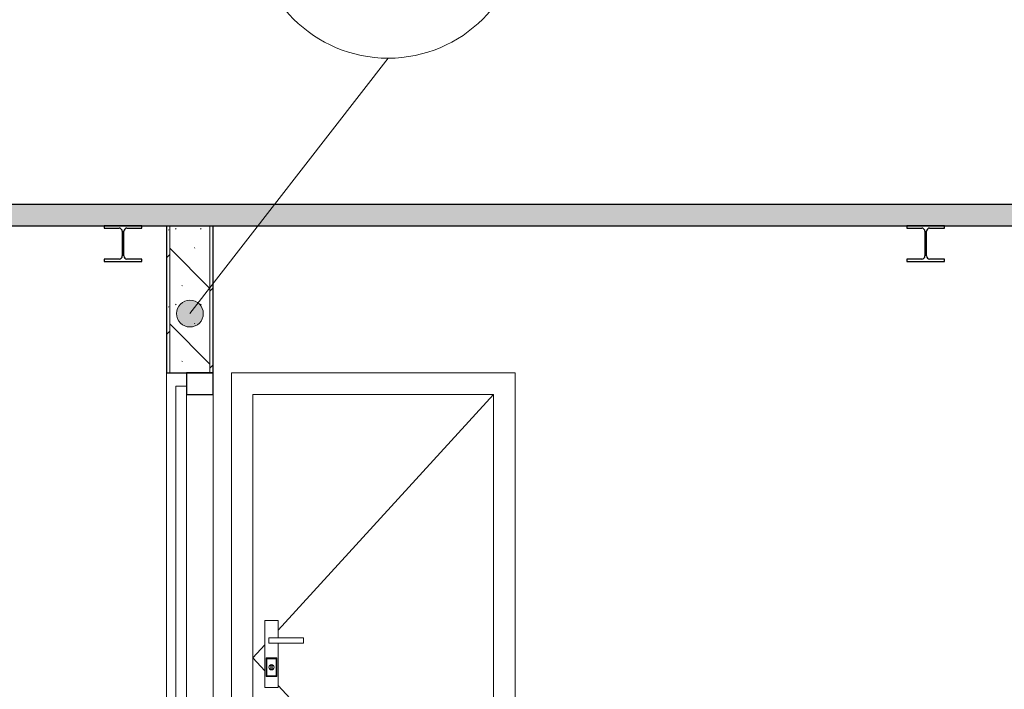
# Model space of a CAD drawing. Header units: millimetres. Extents: x 157133 to 260102, y -21587 to 34582.
# Tile 57 of 65: x 218351 to 222031, y 8868 to 11370. Entities that reach past the tile are written whole.
import ezdxf

# ---------------------------------------------------------------- set-up
doc = ezdxf.new("R2010")
doc.units = ezdxf.units.MM
doc.linetypes.add('Čerchovaná 3mm', pattern=[500, 300, -100, 0, -100])
for name, color, linetype, lineweight in [('CA_DVERE', 7, 'Continuous', 13), ('CA_DVERE18', 8, 'Continuous', 9), ('CA_DVERE25', 7, 'Continuous', 9), ('CA_DVERE_NEVHRA1', 3, 'Čerchovaná 3mm', 13), ('CA_PODLAHA', 1, 'Continuous', 25), ('CA_POHHRA25', 7, 'Continuous', 13), ('CA_PSVBUB', 3, 'Continuous', 9), ('CA_REZY', 1, 'Continuous', 25), ('CA_SRAFY', 9, 'Continuous', 25), ('CA_ZARIZPRED', 8, 'Continuous', 13)]:
    doc.layers.add(name, color=color, linetype=linetype, lineweight=lineweight)
pattern_1 = [(45, (222234.72, 6344.4), (-143.684, 143.684), []), (45, (222330.5, 6344.4), (-143.684, 143.684), [3.353, -98.247]), (45, (222426.3, 6344.4), (-143.684, 143.684), [3.353, -98.247])]

# ---------------------------------------------------------------- blocks, each defined once
blk = doc.blocks.new('CZ-Dveře_otočné_jednokřídlé_OCZ - CZ-Dveře_otočné_jednokřídlé_900-2444197-Řez 3 - vestavek V7')
at = {"layer": 'CA_DVERE25', "lineweight": 25}
for p, q in [((165007.5, 10050), (165007.5, 9970)), ((165107.5, 10050), (165007.5, 10050)), ((165107.5, 9970), (165107.5, 10050)), ((165007.5, 9970), (165107.5, 9970))]:
    blk.add_line(p, q, dxfattribs=at)
at = {"layer": 'CA_DVERE25'}
for p, q in [((164967.5, 10000), (164967.5, 8010)), ((165007.5, 10000), (164967.5, 10000)), ((165007.5, 8010), (165007.5, 10000)), ((165107.5, 8000), (165107.5, 9970)), ((164967.5, 8010), (165007.5, 8010))]:
    blk.add_line(p, q, dxfattribs=at)
at = {"layer": 'CA_DVERE25', "lineweight": 13}
for p, q in [((165087.5, 8020), (165007.5, 8020)), ((165007.5, 8020), (165007.5, 8000)), ((165007.5, 8000), (165087.5, 8000)), ((165087.5, 8000), (165087.5, 8020))]:
    blk.add_line(p, q, dxfattribs=at)
blk = doc.blocks.new('CZ-Dveře_otočné_jednokřídlé_OCZ - CZ-Dveře_otočné_jednokřídlé_900-V3-Řez 3 - vestavek V7')
at = {"layer": 'CA_DVERE', "lineweight": 9}
for p, q in [((166235.1, 10050), (165175.1, 10050)), ((165175.1, 10050), (165175.1, 8000)), ((166235.1, 8000), (166235.1, 10050))]:
    blk.add_line(p, q, dxfattribs=at)
at = {"layer": 'CA_DVERE18'}
for p, q in [((166155.1, 9970), (165350.1, 9089)), ((165350.1, 9125), (165300.1, 9125)), ((165300.1, 9125), (165300.1, 8875)), ((165350.1, 9060), (165350.1, 9125)), ((165445.1, 9060), (165315.1, 9060)), ((165315.1, 9060), (165315.1, 9040)), ((165445.1, 9040), (165445.1, 9060)), ((165300.1, 9034.2), (165255.1, 8985)), ((165315.1, 9040), (165445.1, 9040)), ((165350.1, 8875), (165350.1, 9040)), ((165300.1, 8936.2), (165255.1, 8985)), ((165308.1, 8982), (165305.1, 8985)), ((165305.1, 8915), (165305.1, 8985)), ((165305.1, 8985), (165345.1, 8985)), ((165308.1, 8982), (165308.1, 8918)), ((165342.1, 8982), (165308.1, 8982)), ((165345.1, 8985), (165342.1, 8982)), ((165342.1, 8918), (165342.1, 8982)), ((165345.1, 8985), (165345.1, 8915)), ((165320.1, 8942.8), (165320.1, 8941.3)), ((165323.1, 8942), (165323.1, 8958)), ((165323.1, 8958), (165327.1, 8958)), ((165327.1, 8958), (165327.1, 8942)), ((165330.1, 8941.3), (165330.1, 8942.8)), ((165305.1, 8915), (165308.1, 8918)), ((165345.1, 8915), (165305.1, 8915)), ((165308.1, 8918), (165342.1, 8918)), ((165327.1, 8942), (165323.1, 8942)), ((165345.1, 8915), (165342.1, 8918)), ((165300.1, 8875), (165350.1, 8875)), ((166145.8, 8020), (165350.1, 8882.1)), ((166155.1, 8020), (165255.1, 8020))]:
    blk.add_line(p, q, dxfattribs=at)
for radius, start, end in [(10, 0, 180), (10, 180, 0), (9.5, 0, 180), (9.5, 180, 0), (9.5, 45, 135), (9.5, 225, 238.094), (8.5, 104.3968, 118.7936), (8.5, 61.2064, 75.6032), (8.5, 61.2064, 75.6032), (9.5, 301.906, 315)]:
    blk.add_arc((165325.1, 8950), radius, start, end, dxfattribs=at)
at = {"layer": 'CA_DVERE25'}
for p, q in [((166235.1, 10050), (165175.1, 10050)), ((165175.1, 8000), (165175.1, 10050)), ((166235.1, 10050), (166235.1, 8000)), ((165255.1, 9970), (165255.1, 8000)), ((165255.1, 9970), (166155.1, 9970)), ((166155.1, 8000), (166155.1, 9970))]:
    blk.add_line(p, q, dxfattribs=at)
blk = doc.blocks.new('ocelová kce final - 11542_003_OK-HALA_TaO-2_ET_AciS_2025-05-29_upr_dwg-2597525-Řez 3 - vestavek V7')
at = {"layer": 'CA_REZY'}
for p, q in [((164840, 10600), (164700, 10600)), ((164700, 10600), (164700, 10591.5)), ((164840, 10591.5), (164840, 10600)), ((167840, 10600), (167700, 10600)), ((167700, 10600), (167700, 10591.5)), ((167840, 10591.5), (167840, 10600)), ((164700, 10591.5), (164755.2, 10591.5)), ((164767.2, 10579.5), (164767.2, 10487.5)), ((164772.8, 10487.5), (164772.8, 10579.5)), ((164784.8, 10591.5), (164840, 10591.5)), ((167700, 10591.5), (167755.2, 10591.5)), ((167767.2, 10579.5), (167767.2, 10487.5)), ((167772.8, 10487.5), (167772.8, 10579.5)), ((167784.8, 10591.5), (167840, 10591.5)), ((164755.2, 10475.5), (164700, 10475.5)), ((164700, 10475.5), (164700, 10467)), ((164700, 10467), (164840, 10467)), ((164840, 10475.5), (164784.8, 10475.5)), ((164840, 10467), (164840, 10475.5)), ((167755.2, 10475.5), (167700, 10475.5)), ((167700, 10475.5), (167700, 10467)), ((167700, 10467), (167840, 10467)), ((167840, 10475.5), (167784.8, 10475.5)), ((167840, 10467), (167840, 10475.5))]:
    blk.add_line(p, q, dxfattribs=at)
for centre, start, end in [((164755.2, 10579.5), 0, 90), ((164784.8, 10579.5), 90, 180), ((167755.2, 10579.5), 0, 90), ((167784.8, 10579.5), 90, 180), ((164755.2, 10487.5), 270, 0), ((164784.8, 10487.5), 180, 270), ((167755.2, 10487.5), 270, 0), ((167784.8, 10487.5), 180, 270)]:
    blk.add_arc(centre, 12, start, end, dxfattribs=at)
blk = doc.blocks.new('ocelová kce final - ocelová kce final-2597615-Řez 3 - vestavek V7')
blk.add_blockref('ocelová kce final - 11542_003_OK-HALA_TaO-2_ET_AciS_2025-05-29_upr_dwg-2597525-Řez 3 - vestavek V7', (0, 0))
blk = doc.blocks.new('HP_Popisek stěny - HP_Popisek stěny-1417901-Řez 3 - vestavek V7')
at = {"layer": 'CA_PSVBUB'}
blk.add_circle((163089.9, 9857.4), 500, dxfattribs=at)

msp = doc.modelspace()

# ---------------------------------------------------------------- hatches: boundary and pattern name
at = {"layer": 'CA_PSVBUB'}
h = msp.add_hatch(color=256, dxfattribs=at)
edge = h.paths.add_edge_path()
edge.add_arc((218986.9, 10271.8), 50, 0, 360)
at = {"layer": 'CA_SRAFY', "lineweight": 9}
h = msp.add_hatch(dxfattribs=at)
h.set_pattern_fill('FP_34', color=256, angle=-203.578, style=0, pattern_type=2)
h.set_pattern_definition([(246.422, (221425.06, 10668.96), (-0.0002, -220.727), [38.113, -20.106, 100.311, -20.106, -62.196]), (246.422, (221425.06, 10668.96), (-0.0002, -220.727), [-178.636, 38.113, -24.083]), (293.578, (221482.86, 10668.96), (96.3319, 0.0005), [38.113, -20.106, 100.311, -82.302]), (293.578, (221482.86, 10668.96), (96.3319, 0.0005), [-158.53, -20.106, 38.113, -24.083]), (180, (221482.86, 10668.96), (-2e-11, -220.726), [57.799, -38.532]), (180, (221434.7, 10470.3), (-2e-11, -220.726), [57.799, -38.532]), (270, (221498.1, 10634.03), (96.334, -8e-12), [18.426, -202.3]), (270, (221449.94, 10523.67), (96.334, -8e-12), [18.426, -202.3]), (270, (221409.81, 10634.03), (96.334, -8e-12), [18.426, -202.3]), (270, (221361.65, 10523.67), (96.334, -8e-12), [18.426, -202.3])])
h.paths.add_polyline_path([(227605.5, 10600), (227899.2, 10600), (227899.2, 10680), (215574.2, 10680), (215574.2, 10600), (225634.6, 10600)])
h = msp.add_hatch(dxfattribs=at)
h.set_pattern_fill('FP_36', color=256, style=0, pattern_type=2)
h.set_pattern_definition(pattern_1)
h.paths.add_polyline_path([(218899.2, 10050), (218911.7, 10050), (218911.7, 10600), (218899.2, 10600)])
h = msp.add_hatch(dxfattribs=at)
h.set_pattern_fill('FP_37', color=256, style=0, pattern_type=2)
h.set_pattern_definition([(135, (222234.72, 6344.4), (-141.421, -141.421), []), (135, (222329, 6344.4), (-141.421, -141.421), [3.353, -96.647]), (135, (222423.28, 6344.4), (-141.421, -141.421), [3.353, -96.647])])
h.paths.add_polyline_path([(218911.7, 10050), (219061.7, 10050), (219061.7, 10600), (218911.7, 10600)])
h = msp.add_hatch(dxfattribs=at)
h.set_pattern_fill('FP_36', color=256, style=0, pattern_type=2)
h.set_pattern_definition(pattern_1)
h.paths.add_polyline_path([(219061.7, 10050), (219074.2, 10050), (219074.2, 10600), (219061.7, 10600)])

# ---------------------------------------------------------------- linework, layer by layer
at = {"layer": 'CA_PODLAHA'}
for p, q in [((227899.2, 10680), (215574.2, 10680)), ((215574.2, 10600), (227899.2, 10600))]:
    msp.add_line(p, q, dxfattribs=at)
at = {"layer": 'CA_POHHRA25'}
for p, q in [((218911.7, 10600), (218911.7, 10050)), ((219061.7, 10600), (219061.7, 10050)), ((218899.2, 8000), (218899.2, 10050)), ((219141.8, 8000), (219141.8, 10050)), ((219141.8, 10050), (220201.8, 10050)), ((220201.8, 10050), (220201.8, 8000))]:
    msp.add_line(p, q, dxfattribs=at)
at = {"layer": 'CA_PSVBUB'}
msp.add_line((218986.9, 10271.8), (219727.9, 11226.4), dxfattribs=at)
msp.add_circle((218986.9, 10271.8), 50, dxfattribs=at)
at = {"layer": 'CA_REZY'}
for p, q in [((218899.2, 10600), (218899.2, 10050)), ((219074.2, 10050), (219074.2, 10600)), ((218899.2, 10050), (219074.2, 10050))]:
    msp.add_line(p, q, dxfattribs=at)

# ---------------------------------------------------------------- block references
at = {"layer": 'CA_DVERE', "lineweight": 9}
msp.add_blockref('CZ-Dveře_otočné_jednokřídlé_OCZ - CZ-Dveře_otočné_jednokřídlé_900-V3-Řez 3 - vestavek V7', (53966.7, 0), dxfattribs=at)
at = {"layer": 'CA_DVERE_NEVHRA1'}
msp.add_blockref('CZ-Dveře_otočné_jednokřídlé_OCZ - CZ-Dveře_otočné_jednokřídlé_900-2444197-Řez 3 - vestavek V7', (53966.7, 0), dxfattribs=at)
at = {"layer": 'CA_PSVBUB'}
msp.add_blockref('HP_Popisek stěny - HP_Popisek stěny-1417901-Řez 3 - vestavek V7', (56638, 1869), dxfattribs=at)
at = {"layer": 'CA_ZARIZPRED'}
msp.add_blockref('ocelová kce final - ocelová kce final-2597615-Řez 3 - vestavek V7', (53966.7, 0), dxfattribs=at)

doc.saveas('drawing.dxf')
